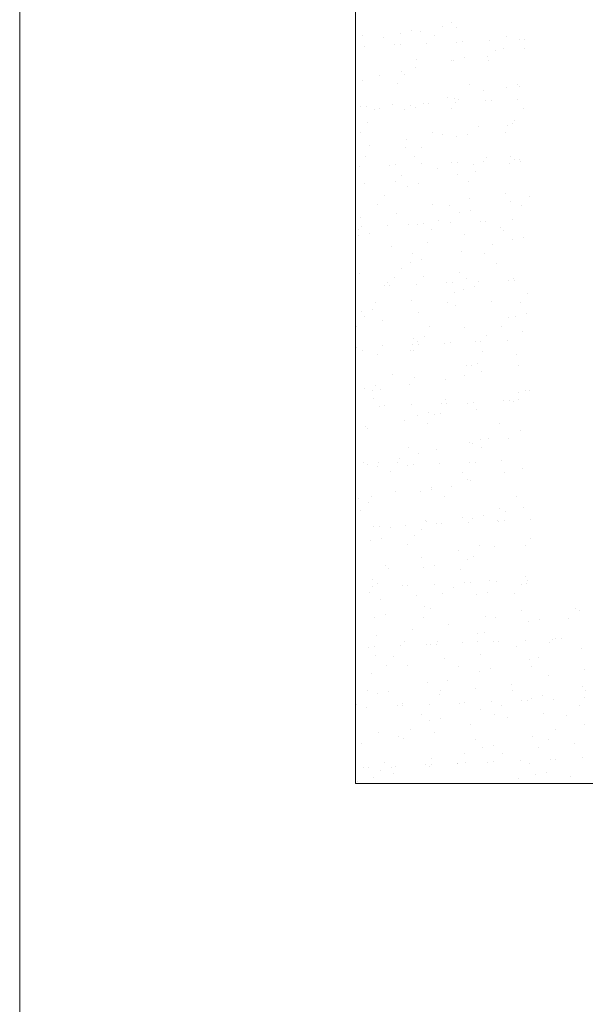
# Model space of a CAD drawing. Header units: millimetres. Extents: x -2274 to 12297, y -16157 to 26321.
# Tile 183 of 256: x -2181 to -2117, y -274 to -162. Entities that reach past the tile are written whole.
import ezdxf

# ---------------------------------------------------------------- set-up
doc = ezdxf.new("R2010")
doc.units = ezdxf.units.MM
doc.layers.add('-ŚCIANY NOŚNE', color=4, linetype='Continuous', lineweight=53)
doc.layers.add('KRESKOWANIE', color=8, linetype='Continuous')

msp = doc.modelspace()

# ---------------------------------------------------------------- linework, layer by layer
at = {"layer": '-ŚCIANY NOŚNE', "color": 253, "lineweight": 13}
for p, q in [((-2181, 301), (-2181, -797)), ((-2143, 250), (-2143, -249)), ((-2053, -249), (-2143, -249))]:
    msp.add_line(p, q, dxfattribs=at)
at = {"layer": 'KRESKOWANIE', "color": 253, "linetype": 'Continuous', "lineweight": 13}
for p, q in [((-2132.14, -162.75), (-2132.14, -162.75)), ((-2136.61, -163.74), (-2136.61, -163.74)), ((-2135.66, -163.81), (-2135.66, -163.81)), ((-2133.2, -163.22), (-2133.2, -163.22)), ((-2131.58, -163.33), (-2131.58, -163.33)), ((-2142.22, -164.26), (-2142.22, -164.26)), ((-2139.77, -164.55), (-2139.77, -164.55)), ((-2137.85, -164.02), (-2137.85, -164.02)), ((-2134.01, -164.28), (-2134.01, -164.28)), ((-2131.51, -165.02), (-2131.51, -165.02)), ((-2130.87, -164.99), (-2130.87, -164.99)), ((-2127.88, -164.86), (-2127.88, -164.86)), ((-2125.85, -164.34), (-2125.85, -164.34)), ((-2124.45, -164.71), (-2124.45, -164.71)), ((-2123.82, -164.68), (-2123.82, -164.68)), ((-2141.99, -165.47), (-2141.99, -165.47)), ((-2138.56, -165.32), (-2138.56, -165.32)), ((-2137.93, -165.3), (-2137.93, -165.3)), ((-2134.93, -165.17), (-2134.93, -165.17)), ((-2127.11, -166), (-2127.11, -166)), ((-2126.19, -165.8), (-2126.19, -165.8)), ((-2123.87, -165.74), (-2123.87, -165.74)), ((-2136.13, -167.04), (-2136.13, -167.04)), ((-2132.08, -167.15), (-2132.08, -167.15)), ((-2131.9, -167.06), (-2131.9, -167.06)), ((-2130.66, -166.79), (-2130.66, -166.79)), ((-2128.01, -166.67), (-2128.01, -166.67)), ((-2127.93, -167.05), (-2127.93, -167.05)), ((-2137.73, -168.36), (-2137.73, -168.36)), ((-2136.2, -167.9), (-2136.2, -167.9)), ((-2142.19, -169.35), (-2142.19, -169.35)), ((-2140.33, -168.83), (-2140.33, -168.83)), ((-2137.4, -168.69), (-2137.4, -168.69)), ((-2138.21, -169.75), (-2138.21, -169.75)), ((-2130.04, -169.81), (-2130.04, -169.81)), ((-2128.51, -170.5), (-2128.51, -170.5)), ((-2125.95, -170.11), (-2125.95, -170.11)), ((-2124.71, -169.84), (-2124.71, -169.84)), ((-2124.43, -170.02), (-2124.43, -170.02)), ((-2132.62, -171.25), (-2132.62, -171.25)), ((-2131.78, -171.4), (-2131.78, -171.4)), ((-2131.31, -171.47), (-2131.31, -171.47)), ((-2128.27, -171.68), (-2128.27, -171.68)), ((-2127.64, -171.66), (-2127.64, -171.66)), ((-2124.65, -171.52), (-2124.65, -171.52)), ((-2142.38, -172.3), (-2142.38, -172.3)), ((-2141.75, -172.27), (-2141.75, -172.27)), ((-2140.84, -172.66), (-2140.84, -172.66)), ((-2140.33, -172.51), (-2140.33, -172.51)), ((-2138.75, -172.14), (-2138.75, -172.14)), ((-2137.48, -172.67), (-2137.48, -172.67)), ((-2136.76, -172.18), (-2136.76, -172.18)), ((-2136.24, -172.39), (-2136.24, -172.39)), ((-2135.33, -171.99), (-2135.33, -171.99)), ((-2134.69, -171.96), (-2134.69, -171.96)), ((-2132.12, -172.52), (-2132.12, -172.52)), ((-2131.7, -171.83), (-2131.7, -171.83)), ((-2123.96, -172.59), (-2123.96, -172.59)), ((-2124.94, -173.85), (-2124.94, -173.85)), ((-2141.6, -174.16), (-2141.6, -174.16)), ((-2129.05, -174.59), (-2129.05, -174.59)), ((-2125.83, -174.45), (-2125.83, -174.45)), ((-2125.22, -174.24), (-2125.22, -174.24)), ((-2142.41, -175.22), (-2142.41, -175.22)), ((-2137.26, -176.01), (-2137.26, -176.01)), ((-2134.24, -175.29), (-2134.24, -175.29)), ((-2133.19, -175.53), (-2133.19, -175.53)), ((-2131.53, -175.71), (-2131.53, -175.71)), ((-2130.29, -175.44), (-2130.29, -175.44)), ((-2126.04, -175.3), (-2126.04, -175.3)), ((-2141.38, -176.75), (-2141.38, -176.75)), ((-2137.36, -177.01), (-2137.36, -177.01)), ((-2135.51, -176.94), (-2135.51, -176.94)), ((-2141.82, -178), (-2141.82, -178)), ((-2136.32, -178), (-2136.32, -178)), ((-2128.15, -178.06), (-2128.15, -178.06)), ((-2125.48, -177.94), (-2125.48, -177.94)), ((-2125.04, -178.35), (-2125.04, -178.35)), ((-2124.41, -178.32), (-2124.41, -178.32)), ((-2142.58, -179.12), (-2142.58, -179.12)), ((-2139.15, -178.97), (-2139.15, -178.97)), ((-2138.52, -178.94), (-2138.52, -178.94)), ((-2135.52, -178.81), (-2135.52, -178.81)), ((-2133.69, -179.35), (-2133.69, -179.35)), ((-2132.1, -178.66), (-2132.1, -178.66)), ((-2131.46, -178.63), (-2131.46, -178.63)), ((-2129.61, -178.87), (-2129.61, -178.87)), ((-2128.47, -178.5), (-2128.47, -178.5)), ((-2125.58, -178.76), (-2125.58, -178.76)), ((-2124.34, -178.49), (-2124.34, -178.49)), ((-2137.8, -180.1), (-2137.8, -180.1)), ((-2131.41, -180.05), (-2131.41, -180.05)), ((-2129.42, -179.71), (-2129.42, -179.71)), ((-2141.94, -181.03), (-2141.94, -181.03)), ((-2138.44, -180.76), (-2138.44, -180.76)), ((-2137.12, -181.32), (-2137.12, -181.32)), ((-2135.88, -181.04), (-2135.88, -181.04)), ((-2130.23, -180.77), (-2130.23, -180.77)), ((-2142.94, -182.61), (-2142.94, -182.61)), ((-2139.71, -182.41), (-2139.71, -182.41)), ((-2130.12, -182.7), (-2130.12, -182.7)), ((-2126.04, -182.22), (-2126.04, -182.22)), ((-2123.33, -182.49), (-2123.33, -182.49)), ((-2140.52, -183.47), (-2140.52, -183.47)), ((-2134.23, -183.45), (-2134.23, -183.45)), ((-2132.35, -183.53), (-2132.35, -183.53)), ((-2125.46, -183.1), (-2125.46, -183.1)), ((-2124.15, -183.55), (-2124.15, -183.55)), ((-2142.44, -184.86), (-2142.44, -184.86)), ((-2138.37, -184.38), (-2138.37, -184.38)), ((-2131.17, -184.37), (-2131.17, -184.37)), ((-2129.93, -184.09), (-2129.93, -184.09)), ((-2142.97, -185.94), (-2142.97, -185.94)), ((-2142.34, -185.91), (-2142.34, -185.91)), ((-2139.35, -185.78), (-2139.35, -185.78)), ((-2137, -185.66), (-2137, -185.66)), ((-2135.92, -185.63), (-2135.92, -185.63)), ((-2135.29, -185.61), (-2135.29, -185.61)), ((-2133.62, -185.18), (-2133.62, -185.18)), ((-2132.29, -185.48), (-2132.29, -185.48)), ((-2128.86, -185.33), (-2128.86, -185.33)), ((-2128.23, -185.3), (-2128.23, -185.3)), ((-2126.54, -186.05), (-2126.54, -186.05)), ((-2125.24, -185.17), (-2125.24, -185.17)), ((-2142.7, -186.92), (-2142.7, -186.92)), ((-2142.64, -186.23), (-2142.64, -186.23)), ((-2141.46, -186.65), (-2141.46, -186.65)), ((-2134.43, -186.24), (-2134.43, -186.24)), ((-2130.66, -186.79), (-2130.66, -186.79)), ((-2126.26, -186.31), (-2126.26, -186.31)), ((-2123.98, -187.14), (-2123.98, -187.14)), ((-2138.87, -188.21), (-2138.87, -188.21)), ((-2134.79, -187.73), (-2134.79, -187.73)), ((-2127.53, -187.96), (-2127.53, -187.96)), ((-2125.22, -187.41), (-2125.22, -187.41)), ((-2142.98, -188.95), (-2142.98, -188.95)), ((-2136.55, -189), (-2136.55, -189)), ((-2131.05, -188.7), (-2131.05, -188.7)), ((-2128.34, -189.02), (-2128.34, -189.02)), ((-2137.82, -190.66), (-2137.82, -190.66)), ((-2136.75, -189.97), (-2136.75, -189.97)), ((-2135.51, -189.69), (-2135.51, -189.69)), ((-2127.08, -190.14), (-2127.08, -190.14)), ((-2142.58, -191.26), (-2142.58, -191.26)), ((-2138.63, -191.71), (-2138.63, -191.71)), ((-2135.3, -191.56), (-2135.3, -191.56)), ((-2131.22, -191.08), (-2131.22, -191.08)), ((-2130.46, -191.78), (-2130.46, -191.78)), ((-2125.1, -191.75), (-2125.1, -191.75)), ((-2139.74, -192.61), (-2139.74, -192.61)), ((-2139.41, -192.3), (-2139.41, -192.3)), ((-2139.11, -192.58), (-2139.11, -192.58)), ((-2136.11, -192.45), (-2136.11, -192.45)), ((-2132.69, -192.3), (-2132.69, -192.3)), ((-2132.05, -192.27), (-2132.05, -192.27)), ((-2129.56, -192.74), (-2129.56, -192.74)), ((-2129.06, -192.14), (-2129.06, -192.14)), ((-2125.63, -191.99), (-2125.63, -191.99)), ((-2125, -191.97), (-2125, -191.97)), ((-2131.73, -193.43), (-2131.73, -193.43)), ((-2130.8, -193.02), (-2130.8, -193.02)), ((-2123.51, -193.49), (-2123.51, -193.49)), ((-2140.75, -194.47), (-2140.75, -194.47)), ((-2136.63, -194.31), (-2136.63, -194.31)), ((-2132.54, -194.49), (-2132.54, -194.49)), ((-2131.72, -194.9), (-2131.72, -194.9)), ((-2127.65, -194.42), (-2127.65, -194.42)), ((-2124.37, -194.56), (-2124.37, -194.56)), ((-2142.33, -195.57), (-2142.33, -195.57)), ((-2142.02, -196.13), (-2142.02, -196.13)), ((-2141.09, -195.3), (-2141.09, -195.3)), ((-2135.84, -195.65), (-2135.84, -195.65)), ((-2125.64, -196.21), (-2125.64, -196.21)), ((-2124.85, -196.06), (-2124.85, -196.06)), ((-2123.61, -195.79), (-2123.61, -195.79)), ((-2142.83, -197.18), (-2142.83, -197.18)), ((-2139.97, -196.58), (-2139.97, -196.58)), ((-2134.66, -197.25), (-2134.66, -197.25)), ((-2130.68, -197.35), (-2130.68, -197.35)), ((-2126.45, -197.27), (-2126.45, -197.27)), ((-2135.15, -198.34), (-2135.15, -198.34)), ((-2128.15, -198.25), (-2128.15, -198.25)), ((-2124.07, -197.77), (-2124.07, -197.77)), ((-2142.93, -199.56), (-2142.93, -199.56)), ((-2139.94, -199.43), (-2139.94, -199.43)), ((-2136.51, -199.28), (-2136.51, -199.28)), ((-2136.39, -198.62), (-2136.39, -198.62)), ((-2135.93, -198.9), (-2135.93, -198.9)), ((-2135.88, -199.25), (-2135.88, -199.25)), ((-2132.88, -199.12), (-2132.88, -199.12)), ((-2132.26, -199), (-2132.26, -199)), ((-2129.46, -198.97), (-2129.46, -198.97)), ((-2128.82, -198.94), (-2128.82, -198.94)), ((-2125.83, -198.81), (-2125.83, -198.81)), ((-2142.21, -199.91), (-2142.21, -199.91)), ((-2140.48, -200.41), (-2140.48, -200.41)), ((-2136.74, -199.96), (-2136.74, -199.96)), ((-2136.4, -199.93), (-2136.4, -199.93)), ((-2128.57, -200.03), (-2128.57, -200.03)), ((-2124.73, -200.4), (-2124.73, -200.4)), ((-2130.44, -201.67), (-2130.44, -201.67)), ((-2129.84, -201.68), (-2129.84, -201.68)), ((-2129.2, -201.39), (-2129.2, -201.39)), ((-2124.58, -201.6), (-2124.58, -201.6)), ((-2138.86, -202.72), (-2138.86, -202.72)), ((-2130.65, -202.74), (-2130.65, -202.74)), ((-2128.69, -202.34), (-2128.69, -202.34)), ((-2140.73, -203.95), (-2140.73, -203.95)), ((-2136.9, -203.76), (-2136.9, -203.76)), ((-2136.27, -202.96), (-2136.27, -202.96)), ((-2132.83, -203.28), (-2132.83, -203.28)), ((-2141.97, -204.22), (-2141.97, -204.22)), ((-2141.02, -204.5), (-2141.02, -204.5)), ((-2140.13, -204.37), (-2140.13, -204.37)), ((-2124.49, -204.71), (-2124.49, -204.71)), ((-2123.75, -204.46), (-2123.75, -204.46)), ((-2123.25, -204.44), (-2123.25, -204.44)), ((-2140.94, -205.43), (-2140.94, -205.43)), ((-2140.33, -206.25), (-2140.33, -206.25)), ((-2139.7, -206.22), (-2139.7, -206.22)), ((-2136.7, -206.09), (-2136.7, -206.09)), ((-2133.28, -205.94), (-2133.28, -205.94)), ((-2132.77, -205.5), (-2132.77, -205.5)), ((-2132.64, -205.92), (-2132.64, -205.92)), ((-2130.32, -206), (-2130.32, -206)), ((-2129.65, -205.79), (-2129.65, -205.79)), ((-2126.22, -205.64), (-2126.22, -205.64)), ((-2125.59, -205.61), (-2125.59, -205.61)), ((-2125.11, -205.69), (-2125.11, -205.69)), ((-2124.56, -205.51), (-2124.56, -205.51)), ((-2136.02, -207.27), (-2136.02, -207.27)), ((-2134.78, -206.99), (-2134.78, -206.99)), ((-2134.04, -207.15), (-2134.04, -207.15)), ((-2133.33, -207.1), (-2133.33, -207.1)), ((-2129.25, -206.62), (-2129.25, -206.62)), ((-2137.44, -207.85), (-2137.44, -207.85)), ((-2134.85, -208.21), (-2134.85, -208.21)), ((-2126.68, -208.27), (-2126.68, -208.27)), ((-2141.85, -208.56), (-2141.85, -208.56)), ((-2141.58, -208.78), (-2141.58, -208.78)), ((-2124.37, -209.05), (-2124.37, -209.05)), ((-2130.07, -210.32), (-2130.07, -210.32)), ((-2129.76, -210.45), (-2129.76, -210.45)), ((-2128.83, -210.04), (-2128.83, -210.04)), ((-2127.95, -209.93), (-2127.95, -209.93)), ((-2125.68, -209.97), (-2125.68, -209.97)), ((-2136.97, -210.97), (-2136.97, -210.97)), ((-2135.9, -211.61), (-2135.9, -211.61)), ((-2133.87, -211.2), (-2133.87, -211.2)), ((-2128.76, -210.98), (-2128.76, -210.98)), ((-2142.08, -212.61), (-2142.08, -212.61)), ((-2141.6, -212.87), (-2141.6, -212.87)), ((-2140.36, -212.6), (-2140.36, -212.6)), ((-2138.24, -212.62), (-2138.24, -212.62)), ((-2138.01, -212.13), (-2138.01, -212.13)), ((-2137.1, -212.92), (-2137.1, -212.92)), ((-2136.47, -212.89), (-2136.47, -212.89)), ((-2133.47, -212.76), (-2133.47, -212.76)), ((-2130.05, -212.61), (-2130.05, -212.61)), ((-2129.41, -212.58), (-2129.41, -212.58)), ((-2126.42, -212.45), (-2126.42, -212.45)), ((-2140.53, -213.07), (-2140.53, -213.07)), ((-2139.05, -213.68), (-2139.05, -213.68)), ((-2130.88, -213.75), (-2130.88, -213.75)), ((-2126.18, -213.8), (-2126.18, -213.8)), ((-2124.12, -213.36), (-2124.12, -213.36)), ((-2130.29, -214.54), (-2130.29, -214.54)), ((-2129.95, -214.65), (-2129.95, -214.65)), ((-2138.51, -215.96), (-2138.51, -215.96)), ((-2135.66, -215.92), (-2135.66, -215.92)), ((-2134.43, -215.48), (-2134.43, -215.48)), ((-2134.42, -215.64), (-2134.42, -215.64)), ((-2132.15, -215.4), (-2132.15, -215.4)), ((-2142.62, -216.7), (-2142.62, -216.7)), ((-2141.48, -217.21), (-2141.48, -217.21)), ((-2141.17, -216.44), (-2141.17, -216.44)), ((-2132.96, -216.46), (-2132.96, -216.46)), ((-2124.79, -216.52), (-2124.79, -216.52)), ((-2142.43, -218.09), (-2142.43, -218.09)), ((-2126.72, -217.89), (-2126.72, -217.89)), ((-2126.06, -218.17), (-2126.06, -218.17)), ((-2124, -217.7), (-2124, -217.7)), ((-2135.08, -219.22), (-2135.08, -219.22)), ((-2134.94, -219.31), (-2134.94, -219.31)), ((-2133.87, -219.59), (-2133.87, -219.59)), ((-2133.24, -219.56), (-2133.24, -219.56)), ((-2130.86, -218.83), (-2130.86, -218.83)), ((-2130.24, -219.43), (-2130.24, -219.43)), ((-2129.71, -218.97), (-2129.71, -218.97)), ((-2128.47, -218.69), (-2128.47, -218.69)), ((-2126.87, -219.23), (-2126.87, -219.23)), ((-2126.82, -219.28), (-2126.82, -219.28)), ((-2126.18, -219.25), (-2126.18, -219.25)), ((-2123.19, -219.12), (-2123.19, -219.12)), ((-2140.92, -219.9), (-2140.92, -219.9)), ((-2140.29, -219.87), (-2140.29, -219.87)), ((-2139.05, -220.05), (-2139.05, -220.05)), ((-2137.3, -219.74), (-2137.3, -219.74)), ((-2135.54, -220.26), (-2135.54, -220.26)), ((-2141.24, -221.52), (-2141.24, -221.52)), ((-2140, -221.25), (-2140, -221.25)), ((-2136.35, -220.87), (-2136.35, -220.87)), ((-2123.15, -221.24), (-2123.15, -221.24)), ((-2137.16, -221.93), (-2137.16, -221.93)), ((-2131.36, -222.65), (-2131.36, -222.65)), ((-2128.99, -221.99), (-2128.99, -221.99)), ((-2127.28, -222.17), (-2127.28, -222.17)), ((-2123.76, -222.01), (-2123.76, -222.01)), ((-2135.47, -223.4), (-2135.47, -223.4)), ((-2130.26, -223.65), (-2130.26, -223.65)), ((-2129.59, -223.31), (-2129.59, -223.31)), ((-2139.61, -224.33), (-2139.61, -224.33)), ((-2139.28, -224.69), (-2139.28, -224.69)), ((-2135.29, -224.57), (-2135.29, -224.57)), ((-2134.05, -224.29), (-2134.05, -224.29)), ((-2131.07, -224.7), (-2131.07, -224.7)), ((-2141.12, -225.86), (-2141.12, -225.86)), ((-2140.54, -226.34), (-2140.54, -226.34)), ((-2130.64, -226.25), (-2130.64, -226.25)), ((-2130, -226.23), (-2130, -226.23)), ((-2127.79, -226), (-2127.79, -226)), ((-2127.01, -226.1), (-2127.01, -226.1)), ((-2123.71, -225.52), (-2123.71, -225.52)), ((-2123.64, -226.35), (-2123.64, -226.35)), ((-2123.58, -225.95), (-2123.58, -225.95)), ((-2141.36, -227.4), (-2141.36, -227.4)), ((-2141.12, -226.71), (-2141.12, -226.71)), ((-2137.69, -226.56), (-2137.69, -226.56)), ((-2137.06, -226.54), (-2137.06, -226.54)), ((-2134.06, -226.4), (-2134.06, -226.4)), ((-2133.19, -227.46), (-2133.19, -227.46)), ((-2131.9, -226.75), (-2131.9, -226.75)), ((-2128.1, -227.34), (-2128.1, -227.34)), ((-2124.98, -227.48), (-2124.98, -227.48)), ((-2124.17, -226.42), (-2124.17, -226.42)), ((-2140.12, -228.16), (-2140.12, -228.16)), ((-2136.04, -227.68), (-2136.04, -227.68)), ((-2129.34, -227.62), (-2129.34, -227.62)), ((-2135.17, -228.91), (-2135.17, -228.91)), ((-2134.46, -229.12), (-2134.46, -229.12)), ((-2124.21, -229.35), (-2124.21, -229.35)), ((-2118.08, -229.2), (-2118.08, -229.2)), ((-2117.69, -229.4), (-2117.69, -229.4)), ((-2140.87, -230.17), (-2140.87, -230.17)), ((-2139.63, -229.9), (-2139.63, -229.9)), ((-2135.27, -230.17), (-2135.27, -230.17)), ((-2128.33, -230.09), (-2128.33, -230.09)), ((-2127.1, -230.24), (-2127.1, -230.24)), ((-2123.39, -230.66), (-2123.39, -230.66)), ((-2122.15, -230.39), (-2122.15, -230.39)), ((-2118.89, -230.26), (-2118.89, -230.26)), ((-2136.54, -231.51), (-2136.54, -231.51)), ((-2132.46, -231.03), (-2132.46, -231.03)), ((-2128.37, -231.89), (-2128.37, -231.89)), ((-2140.65, -232.25), (-2140.65, -232.25)), ((-2137.39, -232.93), (-2137.39, -232.93)), ((-2133.69, -232.94), (-2133.69, -232.94)), ((-2129.22, -231.96), (-2129.22, -231.96)), ((-2129.18, -232.95), (-2129.18, -232.95)), ((-2127.41, -232.92), (-2127.41, -232.92)), ((-2126.77, -232.89), (-2126.77, -232.89)), ((-2123.78, -232.76), (-2123.78, -232.76)), ((-2121.01, -233.02), (-2121.01, -233.02)), ((-2120.64, -232.7), (-2120.64, -232.7)), ((-2120.35, -232.61), (-2120.35, -232.61)), ((-2119.72, -232.59), (-2119.72, -232.59)), ((-2141.52, -233.54), (-2141.52, -233.54)), ((-2140.88, -233.51), (-2140.88, -233.51)), ((-2137.89, -233.38), (-2137.89, -233.38)), ((-2134.93, -233.22), (-2134.93, -233.22)), ((-2134.46, -233.23), (-2134.46, -233.23)), ((-2133.83, -233.2), (-2133.83, -233.2)), ((-2130.83, -233.07), (-2130.83, -233.07)), ((-2124.75, -233.44), (-2124.75, -233.44)), ((-2117.45, -233.71), (-2117.45, -233.71)), ((-2140.75, -234.51), (-2140.75, -234.51)), ((-2138.65, -234.59), (-2138.65, -234.59)), ((-2132.97, -234.85), (-2132.97, -234.85)), ((-2128.89, -234.37), (-2128.89, -234.37)), ((-2123.27, -235), (-2123.27, -235)), ((-2122.28, -234.67), (-2122.28, -234.67)), ((-2139.47, -235.65), (-2139.47, -235.65)), ((-2137.08, -235.6), (-2137.08, -235.6)), ((-2131.3, -235.71), (-2131.3, -235.71)), ((-2128.98, -236.27), (-2128.98, -236.27)), ((-2127.74, -235.99), (-2127.74, -235.99)), ((-2123.09, -235.73), (-2123.09, -235.73)), ((-2117.07, -236.04), (-2117.07, -236.04)), ((-2141.22, -236.53), (-2141.22, -236.53)), ((-2132.57, -237.36), (-2132.57, -237.36)), ((-2121.18, -236.79), (-2121.18, -236.79)), ((-2141.58, -238.41), (-2141.58, -238.41)), ((-2139.27, -238.55), (-2139.27, -238.55)), ((-2134.8, -237.56), (-2134.8, -237.56)), ((-2133.38, -238.42), (-2133.38, -238.42)), ((-2129.39, -238.2), (-2129.39, -238.2)), ((-2125.32, -237.72), (-2125.32, -237.72)), ((-2125.21, -238.49), (-2125.21, -238.49)), ((-2117.33, -238.05), (-2117.33, -238.05)), ((-2117, -238.5), (-2117, -238.5)), ((-2140.51, -238.82), (-2140.51, -238.82)), ((-2133.51, -238.95), (-2133.51, -238.95)), ((-2127.6, -239.74), (-2127.6, -239.74)), ((-2124.18, -239.59), (-2124.18, -239.59)), ((-2123.54, -239.56), (-2123.54, -239.56)), ((-2123.03, -239.31), (-2123.03, -239.31)), ((-2121.79, -239.04), (-2121.79, -239.04)), ((-2120.55, -239.43), (-2120.55, -239.43)), ((-2117.12, -239.28), (-2117.12, -239.28)), ((-2142.85, -240.06), (-2142.85, -240.06)), ((-2141.72, -240.36), (-2141.72, -240.36)), ((-2141.71, -240.36), (-2141.71, -240.36)), ((-2138.28, -240.21), (-2138.28, -240.21)), ((-2137.65, -240.18), (-2137.65, -240.18)), ((-2137.64, -239.88), (-2137.64, -239.88)), ((-2134.66, -240.05), (-2134.66, -240.05)), ((-2131.23, -239.9), (-2131.23, -239.9)), ((-2130.6, -239.87), (-2130.6, -239.87)), ((-2128.86, -240.61), (-2128.86, -240.61)), ((-2126.48, -240.14), (-2126.48, -240.14)), ((-2117.61, -240.14), (-2117.61, -240.14)), ((-2135.5, -241.18), (-2135.5, -241.18)), ((-2134.56, -241.87), (-2134.56, -241.87)), ((-2133.32, -241.6), (-2133.32, -241.6)), ((-2127.29, -241.2), (-2127.29, -241.2)), ((-2125.82, -241.55), (-2125.82, -241.55)), ((-2121.74, -241.07), (-2121.74, -241.07)), ((-2119.12, -241.26), (-2119.12, -241.26)), ((-2136.76, -242.83), (-2136.76, -242.83)), ((-2129.93, -242.29), (-2129.93, -242.29)), ((-2120.39, -242.92), (-2120.39, -242.92)), ((-2117.08, -242.36), (-2117.08, -242.36)), ((-2140.39, -243.16), (-2140.39, -243.16)), ((-2138.15, -243.71), (-2138.15, -243.71)), ((-2137.58, -243.89), (-2137.58, -243.89)), ((-2134.07, -243.23), (-2134.07, -243.23)), ((-2129.41, -243.96), (-2129.41, -243.96)), ((-2122.91, -243.65), (-2122.91, -243.65)), ((-2121.2, -243.97), (-2121.2, -243.97)), ((-2142.26, -244.45), (-2142.26, -244.45)), ((-2128.61, -244.92), (-2128.61, -244.92)), ((-2127.37, -244.64), (-2127.37, -244.64)), ((-2122.25, -244.9), (-2122.25, -244.9)), ((-2118.17, -244.42), (-2118.17, -244.42)), ((-2134.44, -246.21), (-2134.44, -246.21)), ((-2130.68, -245.61), (-2130.68, -245.61)), ((-2126.36, -245.64), (-2126.36, -245.64)), ((-2124.37, -246.41), (-2124.37, -246.41)), ((-2120.94, -246.26), (-2120.94, -246.26)), ((-2120.31, -246.23), (-2120.31, -246.23)), ((-2117.31, -246.1), (-2117.31, -246.1)), ((-2142.11, -247.18), (-2142.11, -247.18)), ((-2141.47, -247.15), (-2141.47, -247.15)), ((-2140.14, -247.47), (-2140.14, -247.47)), ((-2139.69, -246.65), (-2139.69, -246.65)), ((-2138.9, -247.2), (-2138.9, -247.2)), ((-2138.48, -247.02), (-2138.48, -247.02)), ((-2135.05, -246.87), (-2135.05, -246.87)), ((-2134.57, -247.06), (-2134.57, -247.06)), ((-2134.42, -246.85), (-2134.42, -246.85)), ((-2131.49, -246.67), (-2131.49, -246.67)), ((-2131.42, -246.72), (-2131.42, -246.72)), ((-2130.5, -246.57), (-2130.5, -246.57)), ((-2128, -246.57), (-2128, -246.57)), ((-2127.36, -246.54), (-2127.36, -246.54)), ((-2123.32, -246.73), (-2123.32, -246.73)), ((-2140.96, -248.31), (-2140.96, -248.31)), ((-2138.69, -247.8), (-2138.69, -247.8)), ((-2124.59, -248.39), (-2124.59, -248.39)), ((-2122.66, -247.96), (-2122.66, -247.96)), ((-2121.42, -247.69), (-2121.42, -247.69)), ((-2118.67, -248.24), (-2118.67, -248.24)), ((-2142.82, -248.73), (-2142.82, -248.73)), ((-2122.79, -248.99), (-2122.79, -248.99))]:
    msp.add_line(p, q, dxfattribs=at)

doc.saveas('drawing.dxf')
